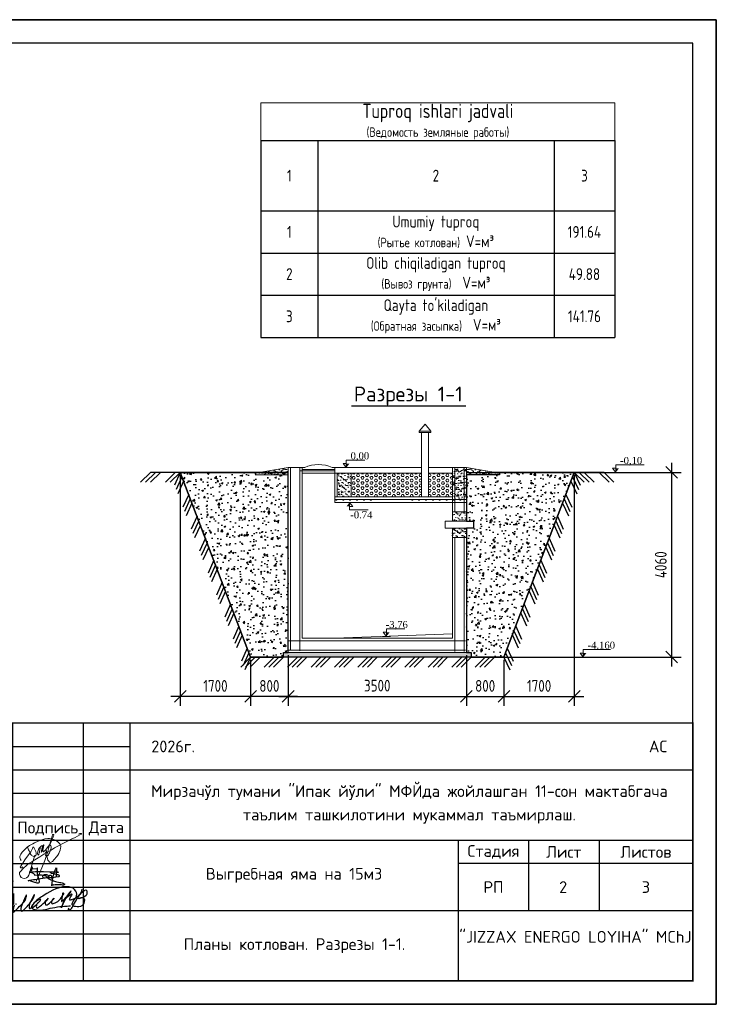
# Model space of a CAD drawing. Header units: millimetres. Extents: x 50241 to 145341, y 18912 to 39912.
# Tile 3 of 8: x 97791 to 112641, y 18912 to 39912. Entities that reach past the tile are written whole.
import ezdxf

# ---------------------------------------------------------------- set-up
doc = ezdxf.new("R2010")
doc.units = ezdxf.units.MM
doc.layers.add('0.13', color=250, linetype='Continuous', lineweight=13)
doc.layers.add('Стены', color=5, linetype='Continuous', lineweight=30)
for name, color, linetype in [('A_Windows', 160, 'Continuous'), ('Layer2', 4, 'Continuous'), ('PDF_Text', 7, 'Continuous')]:
    doc.layers.add(name, color=color, linetype=linetype)
doc.layers.add('Tpl_Bound', color=1, linetype='Continuous', plot=False)
doc.styles.add('###Janob X', font='cs_gost2304.shx')
doc.styles.add('GOST', font='isocpeur.ttf')
doc.styles.add('ISO', font='times.ttf')
doc.styles.add('PDF ISOCPEUR', font='isocpeur.ttf')
doc.styles.add('TIME (Gotic)', font='times.ttf')
doc.styles.add('аббос', font='isocpeur.ttf')
doc.styles.add('ГОСТ 2.304', font='CS_Gost2304.shx')
doc.dimstyles.new('СПДС', dxfattribs={"dimscale": 100, "dimtxt": 2.5, "dimasz": 2.5, "dimexe": 2, "dimexo": 0.625, "dimgap": 1, "dimtad": 1, "dimdec": 0, "dimtxsty": 'ГОСТ 2.304', "dimblk": 'OBLIQUE', "dimblk1": 'OBLIQUE', "dimblk2": 'OBLIQUE', "dimcen": 2.5, "dimdle": 2, "dimadec": 0, "dimazin": 2, "dimtfac": 0.75, "dimtdec": 4, "dimtmove": 1, "dimatfit": 3, "dimfxl": 1, "dimtfill": 1, "dimtolj": 1, "dimarcsym": 1})
pattern_1 = [(37.5, (2027228.225, 13612075.996), (-3.2000626, 97.88264747), [0, -77.216, 0, -86.36, 0, -82.55]), (7.5, (2027228.22, 13612076), (89.9046566, 143.3650201), [0, -41.656, 0, -69.596, 0, -26.67]), (327.5, (2027165.74, 13612076), (158.19847405, 0.28743694), [0, -25.4, 0, -91.44, 0, -119.38]), (317.5, (2027165.74, 13612076), (152.7112905, 44.5858647), [0, -12.7, 0, -59.944, 0, -68.58])]
pattern_2 = [(0, (2027228.225, 13612075.996), (0, 54.9926), [31.75, -63.5]), (120, (2027228.225, 13612075.996), (-47.62498862, -27.4963), [31.75, -63.5]), (60, (2027259.975, 13612075.996), (-47.62498862, 27.4963), [31.75, -63.5])]
pattern_3 = [(50, (-61402, -25204.23), (358.6301, -31.37607), [37.5, -412.5]), (355, (-61402, -25204.23), (-69.3757, 376.0961), [30, -330]), (100.45144, (-61372.1, -25206.84), (289.2544, 344.72), [31.8701, -350.57106]), (46.1842, (-61402, -25104.23), (533.6207, -82.7596), [56.25, -618.75]), (96.63564, (-61357.53, -25111.1), (467.331, 487.0593), [47.8052, -525.8569]), (351.18416, (-61402, -25104.2), (467.331, 487.0593), [45, -495]), (21, (-61352, -25129.23), (298.45353, -201.30945), [37.5, -412.5]), (326, (-61352, -25129.23), (121.6577, 362.575), [30, -330]), (71.45144, (-61327.13, -25146), (420.1112, 161.2656), [31.8701, -350.57106]), (37.5, (-61402, -25204.23), (6.07993, 166.44693), [0, -326, 0, -335, 0, -331.25]), (7.5, (-61402, -25204.23), (131.53477, 197.20586), [0, -191, 0, -318.5, 0, -126.25]), (327.5, (-61513.5, -25204.23), (266.91122, -11.27744), [0, -125, 0, -390, 0, -517.5]), (317.5, (-61563.5, -25204.23), (291.59308, 50.0525), [0, -162.5, 0, -259, 0, -367.5])]

# ---------------------------------------------------------------- blocks, each defined once
blk = doc.blocks.new('*T12')
at = {"color": 0, "lineweight": -2, "ltscale": 100, "transparency": 16777216}
for p, q in [((0, -806), (1209, -806)), ((0, -2306), (6249, -2306)), ((0, -3206), (6249, -3206)), ((0, -4106), (6249, -4106)), ((0, -5006), (6249, -5006))]:
    blk.add_line(p, q, dxfattribs=at)
at = {"color": 0, "linetype": 'ByBlock', "lineweight": -2, "ltscale": 100, "transparency": 16777216}
for p, q in [((0, -806), (0, -5006)), ((1209, -806), (7543, -806)), ((1209, -806), (1209, -5006)), ((6249, -806), (6249, -5006)), ((7543, -806), (7543, -5006)), ((6249, -2306), (7543, -2306)), ((6249, -3206), (7543, -3206)), ((6249, -4106), (7543, -4106)), ((6249, -5006), (7543, -5006))]:
    blk.add_line(p, q, dxfattribs=at)
at = {"layer": 'Defpoints', "color": 8, "linetype": 'ByBlock', "lineweight": 0, "ltscale": 100, "transparency": 16777216}
for p, q in [((0, 0), (7543, 0)), ((0, 0), (0, -806)), ((7543, 0), (7543, -806))]:
    blk.add_line(p, q, dxfattribs=at)
at = {"color": 0, "ltscale": 100, "transparency": 16777216, "attachment_point": 5, "style": '###Janob X'}
for s, insert, char_height, width in [('{\\H1.5x;\\C1;Tuproq ishlari jadvali \\P\\H0.66667x;(Ведoмость земляные работы)}', (3772, -403), 201.57, 7541.06), ('1', (605, -1556), 252, 1207.23), ('2', (3729, -1556), 252, 5036.97), ('3', (6896, -1556), 252, 1292.54), ('{\\C256;Umumiy tuproq\\P\\H0.8x;(Рытье котлован)\\H1.25x; V=м³}', (3729, -2756), 251.96, 5036.97), ('1', (605, -2756), 252, 1207.23), ('191.64', (6896, -2756), 252, 1292.54), ('{\\C256;Olib chiqiladigan tuproq\\P\\H0.8x;(Вывоз грунта) \\H1.25x; V=м³}', (3729, -3656), 251.96, 5036.97), ('2', (605, -3656), 252, 1207.23), ('49.88', (6896, -3656), 252, 1292.54), ("{\\C256;Qayta to'kiladigan\\P\\H0.8x;(Обратная засыпка) \\H1.25x; V=м³}", (3729, -4556), 251.96, 5036.97), ('3', (605, -4556), 252, 1207.23), ('141.76', (6896, -4556), 252, 1292.54)]:
    blk.add_mtext(s, dxfattribs=dict(at, insert=insert, char_height=char_height, width=width))
blk = doc.blocks.new('A$C044921D2')
at = {"color": 0, "linetype": 'Continuous', "lineweight": -2}
for points in [[(-29700, 0), (0, 0), (0, 21000), (-29700, 21000), (-29700, 0)], [(-27700, 500), (-500, 500), (-500, 20500), (-27700, 20500), (-27700, 500)]]:
    blk.add_lwpolyline(points, dxfattribs=at)
blk = doc.blocks.new('*U5')
at = {"layer": 'Defpoints', "color": 6, "linetype": 'Continuous', "lineweight": 30}
blk.add_lwpolyline([(0, 0), (29700, 0), (29700, 21000), (0, 21000), (0, 0)], dxfattribs=at)
blk = doc.blocks.new('*U6')
at = {"color": 0, "lineweight": -2}
for p, q in [((0, 0), (-212, -212)), ((106, 0), (-106, -212)), ((211, 0), (-1, -212)), ((528, 0), (316, -212)), ((634, 0), (422, -212))]:
    blk.add_line(p, q, dxfattribs=at)
blk = doc.blocks.new('*U7')
at = {"color": 0, "lineweight": -2}
for p, q in [((0, 0), (-212, -212)), ((100, 0), (-112, -212)), ((200, 0), (-12, -212)), ((500, 0), (288, -212)), ((600, 0), (388, -212)), ((700, 0), (488, -212)), ((1000, 0), (788, -212)), ((1100, 0), (888, -212)), ((1200, 0), (988, -212)), ((1500, 0), (1288, -212)), ((1600, 0), (1388, -212)), ((1700, 0), (1488, -212)), ((2000, 0), (1788, -212)), ((2100, 0), (1888, -212)), ((2200, 0), (1988, -212)), ((2500, 0), (2288, -212)), ((2600, 0), (2388, -212)), ((2700, 0), (2488, -212)), ((3000, 0), (2788, -212)), ((3100, 0), (2888, -212)), ((3200, 0), (2988, -212)), ((3500, 0), (3288, -212)), ((3600, 0), (3388, -212)), ((3700, 0), (3488, -212)), ((4000, 0), (3788, -212)), ((4100, 0), (3888, -212)), ((4200, 0), (3988, -212)), ((4500, 0), (4288, -212)), ((4600, 0), (4388, -212)), ((4700, 0), (4488, -212)), ((5000, 0), (4788, -212)), ((5100, 0), (4888, -212)), ((5200, 0), (4988, -212))]:
    blk.add_line(p, q, dxfattribs=at)
blk = doc.blocks.new('*U8')
at = {"color": 0, "lineweight": -2}
for p, q in [((0, 0), (212, -212)), ((106, 0), (318, -212)), ((211, 0), (423, -212)), ((528, 0), (740, -212)), ((634, 0), (846, -212))]:
    blk.add_line(p, q, dxfattribs=at)
blk = doc.blocks.new('*U64')
at = {"color": 0, "lineweight": -2}
for p, q in [((0, 0), (123, -274)), ((-71, -188), (51, -461)), ((-36, -94), (87, -368)), ((-214, -563), (-92, -837)), ((-179, -469), (-56, -743)), ((-250, -657), (-127, -930)), ((-393, -1032), (-270, -1306)), ((-357, -938), (-234, -1212)), ((-429, -1126), (-306, -1399)), ((-536, -1407), (-413, -1681)), ((-607, -1595), (-484, -1868)), ((-571, -1501), (-449, -1775)), ((-714, -1876), (-592, -2150)), ((-786, -2064), (-663, -2338)), ((-750, -1970), (-627, -2244)), ((-929, -2439), (-806, -2713)), ((-893, -2345), (-770, -2619)), ((-964, -2533), (-842, -2807)), ((-1107, -2908), (-984, -3182)), ((-1071, -2814), (-949, -3088)), ((-1143, -3002), (-1020, -3276)), ((-1250, -3283), (-1127, -3557)), ((-1321, -3471), (-1199, -3745)), ((-1286, -3377), (-1163, -3651)), ((-1429, -3752), (-1306, -4026)), ((-1500, -3940), (-1377, -4214)), ((-1464, -3846), (-1342, -4120))]:
    blk.add_line(p, q, dxfattribs=at)
blk = doc.blocks.new('*U65')
at = {"color": 0, "lineweight": -2}
for p, q in [((0, 0), (-123, -274)), ((36, -94), (-87, -368)), ((71, -188), (-51, -461)), ((179, -469), (56, -743)), ((214, -563), (92, -837)), ((250, -657), (127, -930)), ((357, -938), (234, -1212)), ((393, -1032), (270, -1306)), ((429, -1126), (306, -1399)), ((536, -1407), (413, -1681)), ((571, -1501), (449, -1775)), ((607, -1595), (484, -1868)), ((714, -1876), (592, -2150)), ((750, -1970), (627, -2244)), ((786, -2064), (663, -2338)), ((893, -2345), (770, -2619)), ((929, -2439), (806, -2713)), ((964, -2533), (842, -2807)), ((1071, -2814), (949, -3088)), ((1107, -2908), (984, -3182)), ((1143, -3002), (1020, -3276)), ((1250, -3283), (1127, -3557)), ((1286, -3377), (1163, -3651)), ((1321, -3471), (1199, -3745)), ((1429, -3752), (1306, -4026)), ((1464, -3846), (1342, -4120)), ((1500, -3940), (1377, -4214))]:
    blk.add_line(p, q, dxfattribs=at)
blk = doc.blocks.new('_Oblique')
at = {"color": 0, "linetype": 'ByBlock', "lineweight": -2}
blk.add_line((-0.5, -0.5), (0.5, 0.5), dxfattribs=at)
blk = doc.blocks.new('*D66')
at = {"color": 0, "lineweight": -2, "ltscale": 100, "transparency": 16777216}
for p, q in [((111690, 26118), (111690, 30458)), ((108722, 30258), (111890, 30258)), ((108081, 26318), (111890, 26318))]:
    blk.add_line(p, q, dxfattribs=at)
at = {"layer": 'Defpoints', "color": 0, "ltscale": 100, "transparency": 16777216}
for p in [(108660, 30258), (111690, 30258), (108018, 26318)]:
    blk.add_point(p, dxfattribs=at)
at = {"color": 0, "lineweight": -2, "ltscale": 100, "transparency": 16777216, "xscale": 250, "yscale": 250, "zscale": 250}
for p, rotation in [((111690, 30258), 90), ((111690, 26318), 270)]:
    blk.add_blockref('_Oblique', p, dxfattribs=dict(at, rotation=rotation))
at = {"color": 0, "ltscale": 100, "transparency": 16777216, "insert": (111458, 28288), "char_height": 250, "attachment_point": 5, "rotation": 90, "style": 'ГОСТ 2.304', "bg_fill": 3, "box_fill_scale": 1.1, "bg_fill_color": 256, "bg_fill_true_color": 13158600, "bg_fill_transparency": 0}
blk.add_mtext('\\A1;4060', dxfattribs=at)
blk = doc.blocks.new('*D71')
at = {"color": 0, "lineweight": -2, "ltscale": 100, "transparency": 16777216}
for p, q in [((102714, 26256), (102714, 25279)), ((103514, 26356), (103514, 25279)), ((103714, 25479), (102514, 25479))]:
    blk.add_line(p, q, dxfattribs=at)
at = {"layer": 'Defpoints', "color": 0, "ltscale": 100, "transparency": 16777216}
for p in [(102714, 26318), (103514, 26418)]:
    blk.add_point(p, dxfattribs=at)
at = {"color": 0, "lineweight": -2, "ltscale": 100, "transparency": 16777216, "xscale": 250, "yscale": 250, "zscale": 250, "rotation": 180}
blk.add_blockref('_Oblique', (102714, 25479), dxfattribs=at)
at = {"color": 0, "lineweight": -2, "ltscale": 100, "transparency": 16777216, "xscale": 250, "yscale": 250, "zscale": 250}
blk.add_blockref('_Oblique', (103514, 25479), dxfattribs=at)
at = {"color": 0, "ltscale": 100, "transparency": 16777216, "insert": (103114, 25704), "char_height": 250, "attachment_point": 5, "style": 'ГОСТ 2.304', "bg_fill": 3, "box_fill_scale": 1.1, "bg_fill_color": 256, "bg_fill_true_color": 13158600, "bg_fill_transparency": 0}
blk.add_mtext('\\A1;800', dxfattribs=at)
at = {"layer": 'Defpoints', "color": 0, "ltscale": 100, "transparency": 16777216}
blk.add_point((102714, 25479), dxfattribs=at)
blk = doc.blocks.new('*D72')
at = {"color": 0, "lineweight": -2, "ltscale": 100, "transparency": 16777216}
for p, q in [((107314, 26356), (107314, 25279)), ((108114, 26256), (108114, 25279)), ((107114, 25479), (108314, 25479))]:
    blk.add_line(p, q, dxfattribs=at)
at = {"layer": 'Defpoints', "color": 0, "ltscale": 100, "transparency": 16777216}
for p in [(107314, 26418), (108114, 26318)]:
    blk.add_point(p, dxfattribs=at)
at = {"color": 0, "lineweight": -2, "ltscale": 100, "transparency": 16777216, "xscale": 250, "yscale": 250, "zscale": 250, "rotation": 180}
blk.add_blockref('_Oblique', (107314, 25479), dxfattribs=at)
at = {"color": 0, "lineweight": -2, "ltscale": 100, "transparency": 16777216, "xscale": 250, "yscale": 250, "zscale": 250}
blk.add_blockref('_Oblique', (108114, 25479), dxfattribs=at)
at = {"color": 0, "ltscale": 100, "transparency": 16777216, "insert": (107714, 25704), "char_height": 250, "attachment_point": 5, "style": 'ГОСТ 2.304', "bg_fill": 3, "box_fill_scale": 1.1, "bg_fill_color": 256, "bg_fill_true_color": 13158600, "bg_fill_transparency": 0}
blk.add_mtext('\\A1;800', dxfattribs=at)
at = {"layer": 'Defpoints', "color": 0, "ltscale": 100, "transparency": 16777216}
blk.add_point((108114, 25479), dxfattribs=at)
blk = doc.blocks.new('*D73')
at = {"color": 0, "lineweight": -2, "ltscale": 100, "transparency": 16777216}
for p, q in [((103514, 26356), (103514, 25279)), ((107314, 26356), (107314, 25279)), ((103314, 25479), (107514, 25479))]:
    blk.add_line(p, q, dxfattribs=at)
at = {"layer": 'Defpoints', "color": 0, "ltscale": 100, "transparency": 16777216}
for p in [(103514, 26418), (107314, 26418), (107314, 25479)]:
    blk.add_point(p, dxfattribs=at)
at = {"color": 0, "lineweight": -2, "ltscale": 100, "transparency": 16777216, "xscale": 250, "yscale": 250, "zscale": 250, "rotation": 180}
blk.add_blockref('_Oblique', (103514, 25479), dxfattribs=at)
at = {"color": 0, "lineweight": -2, "ltscale": 100, "transparency": 16777216, "xscale": 250, "yscale": 250, "zscale": 250}
blk.add_blockref('_Oblique', (107314, 25479), dxfattribs=at)
at = {"color": 0, "ltscale": 100, "transparency": 16777216, "insert": (105414, 25709), "char_height": 250, "attachment_point": 5, "style": 'ГОСТ 2.304', "bg_fill": 3, "box_fill_scale": 1.1, "bg_fill_color": 256, "bg_fill_true_color": 13158600, "bg_fill_transparency": 0}
blk.add_mtext('\\A1;3500', dxfattribs=at)
blk = doc.blocks.new('*D74')
at = {"color": 0, "lineweight": -2, "ltscale": 100, "transparency": 16777216}
for p, q in [((101214, 30196), (101214, 25279)), ((102714, 26256), (102714, 25279)), ((102914, 25479), (101014, 25479))]:
    blk.add_line(p, q, dxfattribs=at)
at = {"layer": 'Defpoints', "color": 0, "ltscale": 100, "transparency": 16777216}
for p in [(101214, 30258), (102714, 26318), (101214, 25479)]:
    blk.add_point(p, dxfattribs=at)
at = {"color": 0, "lineweight": -2, "ltscale": 100, "transparency": 16777216, "xscale": 250, "yscale": 250, "zscale": 250, "rotation": 180}
blk.add_blockref('_Oblique', (101214, 25479), dxfattribs=at)
at = {"color": 0, "lineweight": -2, "ltscale": 100, "transparency": 16777216, "xscale": 250, "yscale": 250, "zscale": 250}
blk.add_blockref('_Oblique', (102714, 25479), dxfattribs=at)
at = {"color": 0, "ltscale": 100, "transparency": 16777216, "insert": (101964, 25704), "char_height": 250, "attachment_point": 5, "style": 'ГОСТ 2.304', "bg_fill": 3, "box_fill_scale": 1.1, "bg_fill_color": 256, "bg_fill_true_color": 13158600, "bg_fill_transparency": 0}
blk.add_mtext('\\A1;1700', dxfattribs=at)
blk = doc.blocks.new('*D75')
at = {"color": 0, "lineweight": -2, "ltscale": 100, "transparency": 16777216}
for p, q in [((109614, 30196), (109614, 25279)), ((108114, 26256), (108114, 25279)), ((107914, 25479), (109814, 25479))]:
    blk.add_line(p, q, dxfattribs=at)
at = {"layer": 'Defpoints', "color": 0, "ltscale": 100, "transparency": 16777216}
for p in [(109614, 30258), (108114, 26318), (109614, 25479)]:
    blk.add_point(p, dxfattribs=at)
at = {"color": 0, "lineweight": -2, "ltscale": 100, "transparency": 16777216, "xscale": 250, "yscale": 250, "zscale": 250, "rotation": 180}
blk.add_blockref('_Oblique', (108114, 25479), dxfattribs=at)
at = {"color": 0, "lineweight": -2, "ltscale": 100, "transparency": 16777216, "xscale": 250, "yscale": 250, "zscale": 250}
blk.add_blockref('_Oblique', (109614, 25479), dxfattribs=at)
at = {"color": 0, "ltscale": 100, "transparency": 16777216, "insert": (108864, 25704), "char_height": 250, "attachment_point": 5, "style": 'ГОСТ 2.304', "bg_fill": 3, "box_fill_scale": 1.1, "bg_fill_color": 256, "bg_fill_true_color": 13158600, "bg_fill_transparency": 0}
blk.add_mtext('\\A1;1700', dxfattribs=at)
blk = doc.blocks.new('A$Cd70db00c')
at = {"layer": 'Стены', "color": 5}
for points in [[(-652, 491), (-635, 565), (-631, 597, 0.330343), (-646, 619, 0.122481), (-622, 573), (-481, 563, 0.040598), (-457, 565, 0.365926), (-468, 588, 0.046368), (-468, 421, 0.065362), (-455, 345), (-428, 242), (-403, 160, -0.195194), (-418, 98, -0.136117), (-465, 95, -0.056014), (-544, 117), (-641, 144, -0.02585), (-715, 174), (-765, 171, -0.082684), (-531, 216), (-366, 239), (-135, 273), (29, 273), (138, 300), (223, 310, 0.121174), (257, 322, 0.321071), (251, 346, 0.079979), (181, 368), (74, 393), (-1, 412, -0.193462), (-39, 449, -0.066081), (46, 465, -0.026366), (140, 459, -0.035807), (202, 456, -0.969631), (202, 441, -0.04278), (97, 448), (-72, 454), (-264, 461), (-524, 457), (-645, 453), (-733, 453, 0.007584), (-667, 447, -0.152096), (-635, 437, -0.043163), (-575, 397, -0.273744), (-561, 348), (-431, 361), (-329, 361), (-230, 346, -0.107375), (-166, 315, -0.207987), (-158, 280, -0.240786), (-177, 261), (-253, 252, -0.132306), (-277, 272, -0.129049), (-291, 305, -0.068183), (-277, 344, -0.085784), (-228, 372, -0.082308), (-166, 372, -0.278782), (-108, 339), (-95, 299, -0.126477), (-87, 264, -0.357256), (-116, 278, -0.077059), (-87, 328), (-59, 349), (-29, 356), (-10, 332), (-1, 288), (36, 150)], [(-142, 272), (-113, 244), (-25, 198), (127, 152), (267, 118, -0.098946), (407, 74, -0.470588), (407, 40, -0.184156), (351, 32, -0.007671), (226, 38, 0.064846), (71, 32, 0.192308), (19, 32, 0.114089), (2, 3), (15, 103), (30, 179), (39, 256), (55, 346), (79, 424), (129, 535), (153, 589, -0.056452), (153, 510, -0.063025), (150, 461), (150, 400), (148, 352, -0.038357), (134, 299)]]:
    blk.add_lwpolyline(points, format="xyb", dxfattribs=at)
blk = doc.blocks.new('НЕМАТ')
at = {"color": 5, "lineweight": 18}
for points in [[(1375486, 4508932, 0.96113971), (1390065, 4508283), (1391005, 4530839), (1398667, 4539433), (1403585, 4544950), (1406380, 4547725), (1412863, 4553611), (1417012, 4558029), (1430458, 4570413), (1437617, 4577006), (1442744, 4581161), (1448703, 4586480), (1450816, 4588365, 0.51797295), (1450002, 4589253, 0.13808623), (1446473, 4587308)], [(1377828, 4518387), (1376715, 4516482), (1374968, 4516085), (1374525, 4516642), (1374622, 4517364), (1374787, 4518580), (1375675, 4521086), (1376541, 4523528), (1378148, 4529366), (1380642, 4535547), (1383756, 4543265), (1384833, 4548827), (1385172, 4550580, -0.51301845), (1386441, 4550646), (1389571, 4547132), (1390902, 4545331), (1392000, 4543846), (1392701, 4541989), (1392819, 4540953), (1392604, 4539644), (1392495, 4538985), (1391587, 4538256), (1391022, 4537804), (1389964, 4537631), (1388828, 4537445), (1387500, 4537943), (1386489, 4538323), (1385486, 4539057), (1384544, 4539747), (1383922, 4540484), (1383304, 4541214), (1382810, 4541799), (1382018, 4542737), (1381089, 4543837), (1380000, 4545125), (1378082, 4547921), (1378082, 4547921), (1377301, 4548369)], [(1391005, 4530839, 0.09595027), (1375486, 4508932)]]:
    blk.add_lwpolyline(points, format="xyb", dxfattribs=at)
for points in [[(1373223, 4526972), (1372049, 4528146), (1370939, 4529256), (1370153, 4530617), (1369784, 4531995), (1369784, 4533545), (1370414, 4535896), (1371317, 4539267), (1372439, 4541209), (1374875, 4545429), (1377045, 4548400), (1379685, 4552014), (1383623, 4555651), (1385870, 4557726), (1390446, 4561630), (1395106, 4564830), (1399215, 4567203), (1403662, 4568907), (1405913, 4569510), (1408871, 4569843), (1411278, 4569843), (1414627, 4569594), (1416399, 4569115), (1419841, 4567589), (1421165, 4566873), (1422840, 4565894), (1424390, 4564327), (1425288, 4563177), (1425609, 4561751), (1425698, 4559736), (1425831, 4556824), (1425574, 4552969), (1425229, 4551175), (1424716, 4548511), (1423197, 4545514), (1420970, 4541118), (1419132, 4537490), (1417389, 4535873), (1416408, 4534963), (1414901, 4535330), (1413442, 4536502), (1412045, 4537624), (1410867, 4539704), (1410091, 4541074), (1409066, 4543186), (1408002, 4547069), (1406522, 4550073), (1406012, 4551109), (1405969, 4549129), (1405562, 4547533), (1405349, 4546694), (1405853, 4545327), (1406178, 4544444), (1406426, 4543771), (1406616, 4543256), (1407798, 4543064), (1409008, 4543395), (1409831, 4543876), (1410644, 4545443), (1411137, 4547184), (1411565, 4548692), (1411776, 4551769), (1411887, 4553392), (1412065, 4556307), (1411691, 4558193), (1410906, 4559559), (1409569, 4560518), (1408659, 4561494), (1408484, 4563478), (1408613, 4568886), (1408790, 4574164), (1408976, 4576249), (1409398, 4576890), (1410021, 4577037), (1410490, 4577147), (1410827, 4576817), (1411150, 4576501), (1410992, 4575095), (1410819, 4573557), (1410653, 4572078), (1410044, 4568789), (1409216, 4562849), (1408676, 4558506), (1408558, 4554265), (1408436, 4549875), (1407730, 4540556), (1407549, 4535731), (1403747, 4508630), (1403295, 4504978), (1403313, 4501873)], [(1409001, 4561127), (1406390, 4555205), (1404742, 4551467), (1403040, 4549017), (1402430, 4548138), (1402255, 4548082), (1401938, 4548164), (1401665, 4548235), (1401469, 4548668), (1401208, 4549246), (1400966, 4549782), (1400796, 4550158), (1400776, 4550657), (1400740, 4551574), (1400576, 4552267), (1400576, 4553101), (1400514, 4554532), (1400466, 4555624), (1400404, 4557052), (1400364, 4557973), (1400082, 4558150), (1399752, 4557997), (1399575, 4557762), (1399469, 4557362), (1399378, 4557016), (1399387, 4556114), (1399397, 4555161), (1399411, 4553785), (1399477, 4552083), (1399540, 4550462), (1399494, 4548397), (1399460, 4546869), (1399274, 4546648), (1398999, 4546685), (1398954, 4547234), (1398984, 4548163), (1398969, 4551547), (1399015, 4555049), (1398758, 4555576), (1398547, 4556008), (1398332, 4556226), (1398003, 4556345), (1397719, 4556285), (1397390, 4556216), (1397137, 4555845), (1396883, 4555474), (1396659, 4555146), (1396004, 4554101), (1395248, 4552895), (1394492, 4551060), (1394301, 4549606), (1393969, 4546502), (1394104, 4545100), (1394096, 4543672), (1394557, 4542653), (1395269, 4541845), (1395614, 4541454), (1395852, 4541184), (1396321, 4541597), (1396366, 4542307), (1396433, 4543366), (1396511, 4544594), (1396608, 4546125), (1396443, 4547633), (1396295, 4548986), (1396181, 4550033), (1396116, 4551402), (1396074, 4552275), (1395831, 4553825)], [(1391005, 4530839), (1390824, 4539842)]]:
    blk.add_lwpolyline(points, dxfattribs=at)
blk = doc.blocks.new('A$C9b9ec7c5')
at = {"layer": 'A_Windows', "lineweight": 30}
for points in [[(432, 161), (474, 217), (392, 187), (321, 78), (432, 161), (449, 179), (417, 151), (403, 128), (399, 97), (404, 78), (455, 97), (598, 236), (565, 203), (548, 171), (555, 131), (622, 157), (706, 243), (669, 205), (660, 179), (664, 153), (721, 162), (856, 294), (867, 329), (851, 327), (845, 313), (834, 216), (831, 187), (856, 202), (991, 363), (933, 292), (830, 83), (860, 163), (982, 302), (1003, 314), (976, 252), (964, 217), (1010, 222), (1080, 261), (1076, 365), (962, 434), (533, 293), (361, 160), (318, 83), (406, 43), (599, 60), (926, 108), (987, 109)], [(954, 70), (943, 46), (993, 54), (1011, 80), (1263, 366), (1251, 290), (1117, 236), (1165, 253), (1214, 242), (1179, 112), (1069, 97), (1033, 104), (1015, 129), (1031, 190), (1120, 289), (1178, 366), (1183, 398)], [(18, 120), (0, 0), (126, 119), (221, 238), (229, 300), (182, 197), (149, 123), (138, 26), (280, 148), (356, 268), (365, 299), (290, 154), (275, 105), (280, 64), (307, 75)]]:
    blk.add_spline(points, degree=3, dxfattribs=at)
blk = doc.blocks.new('A$C30dfadd5')
at = {"ltscale": 100, "transparency": 33554687}
for p, q in [((-17500, 5500), (-17500, 3000)), ((-16500, 5500), (-16500, 0)), ((-15500, 5500), (-15500, 3000)), ((-14500, 5500), (-14500, 0)), ((-13000, 5500), (-13000, 0)), ((-12000, 5500), (-12000, 0)), ((-18500, 5000), (-12000, 5000)), ((-18500, 4500), (0, 4500)), ((-18500, 4000), (-12000, 4000)), ((-18500, 3500), (-12000, 3500)), ((-18500, 3000), (0, 3000)), ((-5000, 3000), (-5000, 0)), ((-3500, 3000), (-3500, 1500)), ((-2000, 3000), (-2000, 1500)), ((-18500, 2500), (-12000, 2500)), ((0, 2500), (-5000, 2500)), ((-18500, 2000), (-12000, 2000)), ((-18500, 1500), (0, 1500)), ((-18500, 1000), (-12000, 1000)), ((-18500, 500), (-12000, 500))]:
    blk.add_line(p, q, dxfattribs=at)
at = {"ltscale": 10, "const_width": 30}
blk.add_lwpolyline([(-18500, 0), (0, 0), (0, 5500), (-18500, 5500)], close=True, dxfattribs=at)
at = {"xscale": 0.01416714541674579, "yscale": 0.01416714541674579, "zscale": 0.01416714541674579, "rotation": 345.2650664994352}
blk.add_blockref('НЕМАТ', (-49445, -54508), dxfattribs=at)
at = {"xscale": 0.6562500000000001, "yscale": 0.6562500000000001, "zscale": 0.6562500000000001}
blk.add_blockref('A$Cd70db00c', (-13669, 2023), dxfattribs=at)
at = {"layer": '0.13', "xscale": 1.24416, "yscale": 1.24416, "zscale": 1.24416}
blk.add_blockref('A$C9b9ec7c5', (-14492, 1462), dxfattribs=at)
at = {"ltscale": 100, "char_height": 250, "attachment_point": 5, "style": 'GOST'}
for s, insert, width in [('\\pt2727.3;2026г.', (-11079, 5000), 1842.3), ('\\pt2727.3;АС', (-740, 5000), 1480), ('\\pt2727.3;Кол.уч', (-17000, 3250), 1000), ('\\pt2727.3;Лист', (-16000, 3250), 1000), ('\\pt2727.3;N.док', (-15000, 3250), 1000), ('\\pt2727.3;Подпись', (-13750, 3250), 1500), ('\\pt2727.3;Дата', (-12500, 3250), 1000), ('\\pt2727.3;Стадия', (-4250, 2750), 1500), ('\\pt2727.3;Лист', (-2750, 2750), 1500), ('\\pt2727.3;Листов', (-1000, 2750), 2000), ('\\pt2727.3;РП', (-4250, 2000), 1500), ('\\pxt10.9092;3', (-1000, 2000), 2000)]:
    blk.add_mtext(s, dxfattribs=dict(at, insert=insert, width=width))
at = {"ltscale": 100, "transparency": 33554687, "char_height": 250, "attachment_point": 5, "line_spacing_factor": 1.2, "style": 'GOST'}
for s, insert, width in [('\\pt2727.3;Мирзачўл тумани "Ипак йўли" МФЙда жойлашган 11-сон мактабгача \\Pтаълим ташкилотини мукаммал таъмирлаш.', (-6042, 3763), 12000), ('{\\C0;Выгребная яма на 15м3}', (-8501, 2250), 6998.36)]:
    blk.add_mtext(s, dxfattribs=dict(at, insert=insert, width=width))
at = {"char_height": 250, "attachment_point": 1, "style": 'GOST'}
for s, insert, width in [('\\W0.8000;Изм .', (-18235, 3375), 735), ('ГИП', (-18386, 2861), 577.87), ('Разработал', (-18386, 2361), 1206), ('Н.контр', (-18386, 1861), 1206)]:
    blk.add_mtext(s, dxfattribs=dict(at, insert=insert, width=width))
at = {"ltscale": 100, "insert": (-2504, 939), "char_height": 250, "width": 5000, "attachment_point": 5, "line_spacing_factor": 1.2, "style": 'GOST'}
blk.add_mtext('"JIZZAX ENERGO LOYIHA" MChJ ', dxfattribs=at)
at = {"layer": 'PDF_Text', "style": 'PDF ISOCPEUR', "width": 0.9}
blk.add_text('Жаникулов Ш.', height=250.02, dxfattribs=at).set_placement((-16480, 2109))
at = {"layer": 'PDF_Text', "attachment_point": 7, "style": 'PDF ISOCPEUR'}
for s, insert, char_height in [('Хамраев Н.', (-16447, 2550), 250), ('{\\T0.75;Мамарасулов И.}', (-16455, 1553), 250.02)]:
    blk.add_mtext(s, dxfattribs=dict(at, insert=insert, char_height=char_height))

msp = doc.modelspace()

# ---------------------------------------------------------------- hatches: boundary and pattern name
at = {"ltscale": 0.6}
h = msp.add_hatch(dxfattribs=at)
h.set_pattern_fill('AR-CONC', color=256, scale=50)
h.set_pattern_definition(pattern_3)
h.paths.add_polyline_path([(103514.407, 30258.192), (101214.407, 30258.192), (102714.407, 26318.192), (103414.407, 26318.192), (103414.407, 26418.192), (103514.407, 26418.192)])
at = {"lineweight": 5, "ltscale": 1000}
h = msp.add_hatch(dxfattribs=at)
h.set_pattern_fill('AR-SAND', color=256, scale=2, style=0)
h.set_pattern_definition([(142.5, (-1816399.41, 13612075.996), (3.2000626, 97.88264747), [0, -77.216, 0, -86.36, 0, -82.55]), (172.5, (-1816399.41, 13612076), (-89.9046566, 143.3650201), [0, -41.656, 0, -69.596, 0, -26.67]), (212.5, (-1816336.93, 13612076), (-158.19847405, 0.28743694), [0, -25.4, 0, -91.44, 0, -119.38]), (222.5, (-1816336.93, 13612076), (-152.7112905, 44.5858647), [0, -12.7, 0, -59.944, 0, -68.58])])
h.paths.add_polyline_path([(103514.407, 30358.192), (103514.407, 30208.192), (102811.474, 30208.192), (102811.474, 30238.192)])
h = msp.add_hatch(dxfattribs=at)
h.set_pattern_fill('AR-SAND', color=256, scale=2, style=0)
h.set_pattern_definition(pattern_1)
h.paths.add_polyline_path([(107064.407, 30358.192), (107014.407, 30358.192), (107014.407, 29678.192), (107064.407, 29678.192)])
h.paths.add_polyline_path([(107314.407, 30358.192), (107264.407, 30358.192), (107264.407, 29678.192), (107314.407, 29678.192)])
h = msp.add_hatch(dxfattribs=at)
h.set_pattern_fill('AR-SAND', color=256, scale=2, style=0)
h.set_pattern_definition(pattern_1)
h.paths.add_polyline_path([(107264.407, 30358.192), (107064.407, 30358.192), (107064.407, 29678.192), (107264.407, 29678.192)])
h = msp.add_hatch(dxfattribs=at)
h.set_pattern_fill('AR-SAND', color=256, scale=2, style=0)
h.set_pattern_definition(pattern_1)
h.paths.add_polyline_path([(107314.407, 30358.192), (107314.407, 30208.192), (108017.34, 30208.192), (108017.34, 30238.192)])
at = {"ltscale": 0.6}
h = msp.add_hatch(dxfattribs=at)
h.set_pattern_fill('AR-CONC', color=256, scale=50)
h.set_pattern_definition(pattern_3)
h.paths.add_polyline_path([(109614.407, 30258.192), (107900.185, 30258.192), (108017.34, 30238.192), (108017.34, 30208.192), (107314.407, 30208.192), (107314.407, 29218.192), (107464.407, 29218.192), (107464.407, 29068.192), (107314.407, 29068.192), (107314.407, 26418.192), (107414.407, 26418.192), (107414.407, 26318.192), (108114.407, 26318.192)])
at = {"lineweight": 5, "ltscale": 1000}
h = msp.add_hatch(dxfattribs=at)
h.set_pattern_fill('AR-SAND', color=256, scale=2, style=0)
h.set_pattern_definition(pattern_1)
h.paths.add_polyline_path([(104857.409, 30238.192), (104557.409, 30238.192), (104557.409, 29738.192), (104857.409, 29738.192)])
h = msp.add_hatch(dxfattribs=at)
h.set_pattern_fill('HEX', color=256, scale=10, style=0)
h.set_pattern_definition(pattern_2)
h.paths.add_polyline_path([(106358.485, 30238.192), (104857.409, 30238.192), (104857.409, 29738.192), (106358.485, 29738.192)])
h = msp.add_hatch(dxfattribs=at)
h.set_pattern_fill('HEX', color=256, scale=10, style=0)
h.set_pattern_definition(pattern_2)
h.paths.add_polyline_path([(107014.407, 30238.192), (106508.485, 30238.192), (106508.485, 29738.192), (107014.407, 29738.192)])
h = msp.add_hatch(dxfattribs=at)
h.set_pattern_fill('AR-SAND', color=256, scale=2, style=0)
h.set_pattern_definition(pattern_1)
h.paths.add_polyline_path([(107314.407, 29418.192), (107014.407, 29418.192), (107014.407, 29218.192), (107314.407, 29218.192)])
h = msp.add_hatch(dxfattribs=at)
h.set_pattern_fill('AR-SAND', color=256, scale=2, style=0)
h.set_pattern_definition(pattern_1)
h.paths.add_polyline_path([(107314.407, 29068.192), (107014.407, 29068.192), (107014.407, 28868.192), (107314.407, 28868.192)])
h = msp.add_hatch(dxfattribs=at)
h.set_pattern_fill('AR-SAND', color=256, scale=0.769231, style=0)
h.set_pattern_definition([(37.5, (1743240.056, 10532045.523), (-1.230793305, 37.6471721), [0, -29.69846154, 0, -33.215384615, 0, -31.75]), (7.5, (1743240.056, 10532045.523), (34.57871409, 55.14039235), [0, -16.02153846, 0, -26.76769231, 0, -10.25769231]), (327.5, (1743216.024, 10532045.523), (60.84556694, 0.11055267), [0, -9.76923077, 0, -35.16923077, 0, -45.91538462]), (317.5, (1743216.024, 10532045.523), (58.73511173, 17.14840948), [0, -4.884615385, 0, -23.055384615, 0, -26.37692308])])
h.paths.add_polyline_path([(104826.222, 26318.192), (107414.407, 26318.192), (107414.407, 26418.192), (107314.407, 26418.192), (104776.222, 26418.192), (104620.288, 26418.192), (103782.661, 26418.192), (103626.728, 26418.192), (103514.407, 26418.192), (103414.407, 26418.192), (103414.407, 26318.192), (103576.728, 26318.192), (103732.661, 26318.192), (104670.288, 26318.192)])
at = {"layer": 'Layer2', "lineweight": 5, "ltscale": 80}
for points in [[(104820.883, 30444.096), (104753.606, 30444.096), (104753.606, 30358.192)], [(104757.708, 29532.288), (104824.985, 29532.288), (104824.985, 29618.192)], [(105677.415, 26846.105), (105610.137, 26846.105), (105610.137, 26760.202)]]:
    msp.add_hatch(color=0, dxfattribs=at).paths.add_polyline_path(points)
at = {"layer": 'Layer2', "lineweight": 13, "ltscale": 80}
for points in [[(110566.097, 30344.096), (110498.82, 30344.096), (110498.82, 30258.192)], [(109872.829, 26404.096), (109805.551, 26404.096), (109805.551, 26318.192)]]:
    msp.add_hatch(color=0, dxfattribs=at).paths.add_polyline_path(points)

# ---------------------------------------------------------------- linework, layer by layer
at = {"color": 1, "lineweight": 30}
msp.add_line((104866.886, 31675.513), (107302.006, 31675.513), dxfattribs=at)
at = {"lineweight": 5, "ltscale": 1000}
for p, q in [((106433.485, 31283.645), (106308.485, 31137.873)), ((106308.485, 31137.873), (106558.485, 31137.873)), ((106308.485, 31137.873), (106308.485, 31107.873)), ((106308.485, 31107.873), (106558.485, 31107.873)), ((106358.485, 31107.873), (106358.485, 29738.192)), ((106433.485, 31283.645), (106558.485, 31137.873)), ((106508.485, 31107.873), (106508.485, 29738.192)), ((106558.485, 31137.873), (106558.485, 31107.873)), ((102811.474, 30238.192), (103514.407, 30358.192)), ((103514.407, 26418.192), (103514.407, 30358.192)), ((103514.407, 30358.192), (103814.407, 30358.192)), ((104507.409, 30289.616), (103764.407, 30289.616)), ((103814.407, 26718.192), (103814.407, 30358.192)), ((104507.409, 29618.192), (104507.409, 30358.192)), ((104507.409, 30358.192), (106358.485, 30358.192)), ((106508.485, 30358.192), (107314.407, 30358.192)), ((107014.407, 29218.192), (107014.407, 30358.192)), ((107064.407, 29418.192), (107064.407, 30358.192)), ((107264.407, 30358.192), (107264.407, 29418.192)), ((107314.407, 30358.192), (107314.407, 29218.192)), ((108017.34, 30238.192), (107314.407, 30358.192)), ((103513.782, 30208.192), (102811.474, 30208.192)), ((104507.409, 30238.192), (103814.407, 30238.192)), ((104507.409, 30238.192), (106358.485, 30238.192)), ((104507.409, 30238.192), (104557.409, 30238.192)), ((104557.409, 30238.192), (104557.409, 29738.192)), ((104857.409, 30238.192), (104857.409, 29738.192)), ((106508.485, 30238.192), (107014.407, 30238.192)), ((107315.032, 30208.192), (108017.34, 30208.192)), ((108017.34, 30208.192), (108017.34, 30238.192)), ((107014.407, 29738.192), (104507.409, 29738.192)), ((107314.407, 29678.192), (104507.409, 29678.192)), ((107314.407, 29618.192), (104507.409, 29618.192)), ((107014.407, 29418.192), (107314.407, 29418.192)), ((106864.407, 29218.192), (107464.407, 29218.192)), ((106864.407, 29218.192), (106864.407, 29068.192)), ((107464.407, 29218.192), (107464.407, 29068.192)), ((106864.407, 29068.192), (107464.407, 29068.192)), ((107014.407, 26718.192), (107014.407, 29068.192)), ((107314.407, 29068.192), (107314.407, 26418.192)), ((107014.407, 28868.192), (107314.407, 28868.192)), ((103814.407, 26718.192), (107014.407, 26718.192)), ((107014.407, 26813.699), (104507.409, 26718.192)), ((103514.407, 26418.192), (103414.407, 26418.192)), ((103414.407, 26418.192), (103414.407, 26318.192)), ((103414.407, 26318.192), (103576.728, 26318.192)), ((103514.407, 26418.192), (107314.407, 26418.192)), ((104826.222, 26318.192), (107414.407, 26318.192)), ((107314.407, 26418.192), (107414.407, 26418.192)), ((107414.407, 26418.192), (107414.407, 26318.192))]:
    msp.add_line(p, q, dxfattribs=at)
at = {"color": 1, "lineweight": 5, "ltscale": 1000}
for p, q in [((103564.407, 26468.192), (103564.407, 30358.192)), ((103764.407, 26452.544), (103764.407, 30358.192)), ((107064.407, 26435.009), (107064.407, 28868.192)), ((107264.407, 28868.192), (107264.407, 26435.009)), ((103514.407, 26668.192), (107297.591, 26668.192)), ((107297.591, 26468.192), (103514.407, 26468.192))]:
    msp.add_line(p, q, dxfattribs=at)
msp.add_line((82941.384, 18912.493), (112641.431, 18912.493))
at = {"lineweight": 30, "ltscale": 0.6}
for points in [[(110248.355, 30258.192), (109614.407, 30258.192), (108114.407, 26318.192), (102714.407, 26318.192), (101214.407, 30258.192), (100580.46, 30258.192)], [(107314.407, 30258.192), (109614.407, 30258.192)]]:
    msp.add_lwpolyline(points, dxfattribs=at)
at = {"ltscale": 0.6}
msp.add_lwpolyline([(101214.407, 30258.192), (103514.407, 30258.192)], dxfattribs=at)
for points in [[(103514.407, 30258.192), (101214.407, 30258.192), (102714.407, 26318.192), (103414.407, 26318.192), (103414.407, 26418.192), (103514.407, 26418.192)], [(109614.407, 30258.192), (107900.185, 30258.192), (108017.34, 30238.192), (108017.34, 30208.192), (107314.407, 30208.192), (107314.407, 29218.192), (107464.407, 29218.192), (107464.407, 29068.192), (107314.407, 29068.192), (107314.407, 26418.192), (107414.407, 26418.192), (107414.407, 26318.192), (108114.407, 26318.192)]]:
    msp.add_lwpolyline(points, close=True, dxfattribs=at)
at = {"lineweight": 5, "ltscale": 1000}
for points in [[(103814.407, 30358.192), (103866.674, 30358.192)], [(103814.407, 30358.192), (103814.407, 30319.562), (104507.409, 30319.562), (104507.409, 30358.192)], [(104503.562, 30358.192), (104451.296, 30358.192)]]:
    msp.add_lwpolyline(points, dxfattribs=at)
for centre, radius, start, end in [((104158.985, 29746.445), 677.997, 64.4601165, 115.5398835), ((104541.733, 29679.799), 16.592, 185.557753, 354.442247), ((104688.731, 29679.799), 16.592, 185.557753, 354.442247), ((104835.728, 29679.799), 16.592, 185.557753, 354.442247), ((104982.726, 29679.799), 16.592, 185.557753, 354.442247), ((105129.723, 29679.799), 16.592, 185.557753, 354.442247), ((105276.72, 29679.799), 16.592, 185.557753, 354.442247), ((106158.705, 29679.799), 16.592, 185.557753, 354.442247), ((106305.702, 29679.799), 16.592, 185.557753, 354.442247), ((106452.7, 29679.799), 16.592, 185.557753, 354.442247), ((106599.697, 29679.799), 16.592, 185.557753, 354.442247), ((106746.695, 29679.799), 16.592, 185.557753, 354.442247), ((106893.692, 29679.799), 16.592, 185.557753, 354.442247), ((107040.69, 29679.799), 16.592, 185.557753, 354.442247), ((107187.687, 29679.799), 16.592, 185.557753, 354.442247)]:
    msp.add_arc(centre, radius, start, end, dxfattribs=at)
at = {"layer": 'Layer2', "color": 0, "lineweight": 5, "ltscale": 80}
for p, q in [((105145.735, 30520.836), (104753.606, 30520.836)), ((104753.606, 30520.836), (104753.606, 30358.192)), ((104753.606, 30520.836), (104753.606, 30358.192)), ((104671.162, 30358.192), (104836.05, 30358.192)), ((104686.328, 30444.096), (104753.606, 30444.096)), ((104753.606, 30358.192), (104686.328, 30444.096)), ((104753.606, 30358.192), (104686.328, 30444.096)), ((104824.985, 29455.549), (104824.985, 29618.192)), ((104824.985, 29618.192), (104892.263, 29532.288)), ((104824.985, 29618.192), (104892.263, 29532.288)), ((104824.985, 29455.549), (104824.985, 29618.192)), ((104892.263, 29532.288), (104824.985, 29532.288)), ((104824.985, 29455.549), (105217.114, 29455.549)), ((106002.266, 26922.845), (105610.137, 26922.845)), ((105610.137, 26922.845), (105610.137, 26760.202)), ((105610.137, 26922.845), (105610.137, 26760.202)), ((105527.694, 26760.202), (105692.581, 26760.202)), ((105542.86, 26846.105), (105610.137, 26846.105)), ((105610.137, 26760.202), (105542.86, 26846.105)), ((105610.137, 26760.202), (105542.86, 26846.105))]:
    msp.add_line(p, q, dxfattribs=at)
at = {"layer": 'Layer2', "color": 0, "lineweight": 13, "ltscale": 80}
for p, q in [((110416.376, 30258.192), (110581.263, 30258.192)), ((110431.542, 30344.096), (110498.82, 30344.096)), ((110498.82, 30258.192), (110431.542, 30344.096)), ((110498.82, 30258.192), (110431.542, 30344.096)), ((111101.44, 30420.836), (110498.82, 30420.836)), ((110498.82, 30420.836), (110498.82, 30258.192)), ((110498.82, 30420.836), (110498.82, 30258.192)), ((110388.587, 26480.836), (109805.551, 26480.836)), ((109805.551, 26480.836), (109805.551, 26318.192)), ((109805.551, 26480.836), (109805.551, 26318.192)), ((109249.013, 26318.192), (109903.369, 26318.192)), ((109738.274, 26404.096), (109805.551, 26404.096)), ((109805.551, 26318.192), (109738.274, 26404.096)), ((109805.551, 26318.192), (109738.274, 26404.096))]:
    msp.add_line(p, q, dxfattribs=at)
at = {"layer": 'Tpl_Bound', "color": 1}
msp.add_lwpolyline([(82941.431, 18912.493), (82941.431, 39912.493), (112641.431, 39912.493), (112641.431, 18912.493)], close=True, dxfattribs=at)

# ---------------------------------------------------------------- block references
for name, p in [('A$C044921D2', (112641.431, 18912.493)), ('*U5', (82941.431, 18912.493)), ('*T12', (102934.636, 38142.222, -52.515)), ('*U6', (100580.46, 30258.192)), ('*U65', (101214.407, 30258.192)), ('*U64', (109614.407, 30258.192)), ('*U8', (109614.407, 30258.192)), ('*U7', (102714.407, 26318.192))]:
    msp.add_blockref(name, p)
at = {"ltscale": 100}
msp.add_blockref('A$C30dfadd5', (112141.431, 19412.493), dxfattribs=at)

# ---------------------------------------------------------------- texts
at = {"color": 1, "lineweight": 5, "style": 'ISO'}
for s, p in [('0,00', (104845.311, 30536.373)), ('-0.74', (104838.795, 29277.513)), ('-3,76', (105593.657, 26938.382))]:
    msp.add_text(s, height=150, dxfattribs=at).set_placement(p)
at = {"color": 1, "lineweight": 25, "style": 'ISO'}
for s, p in [('-0,10', (110590.525, 30436.373)), ('-4.160', (109897.257, 26496.373))]:
    msp.add_text(s, height=150, dxfattribs=at).set_placement(p)
at = {"style": 'аббос'}
msp.add_text('2', height=250, dxfattribs=at).set_placement((109291.631, 21287.493))
at = {"color": 6, "lineweight": 25, "insert": (104914.619, 32086.775), "char_height": 315.9165, "width": 2527.30982, "attachment_point": 1, "style": 'TIME (Gotic)'}
msp.add_mtext('{\\fISOCPEUR|b0|i0|c204|p34;\\C0;Разрезы 1-1}', dxfattribs=at)
at = {"color": 0, "lineweight": -2, "insert": (103649.683, 20162.493), "char_height": 250, "width": 6983.49767, "attachment_point": 5, "style": 'GOST'}
msp.add_mtext('Планы котлован. Разрезы 1-1.', dxfattribs=at)

# ---------------------------------------------------------------- next in the draw order: dimensions: what is measured, and where the dimension line sits
at = {"ltscale": 100}
dim = msp.add_linear_dim(base=(111690.456, 30258.192), p1=(108018.042, 26318.192), p2=(108659.79, 30258.192), angle=90, text='4060', dimstyle='СПДС', dxfattribs=at)
dim.commit()
dim.dimension.update_dxf_attribs({"geometry": '*D66', "text_midpoint": (111458.222, 28288.192)})
dim = msp.add_linear_dim(base=(102714.407, 25478.903), p1=(103514.407, 26418.192), p2=(102714.407, 26318.192), dimstyle='СПДС', dxfattribs=at)
dim.commit()
dim.dimension.update_dxf_attribs({"geometry": '*D71', "text_midpoint": (103114.407, 25703.903)})

# ---------------------------------------------------------------- next in the draw order: dimensions: what is measured, and where the dimension line sits
dim = msp.add_linear_dim(base=(101214.407, 25478.903), p1=(102714.407, 26318.192), p2=(101214.407, 30258.192), text='1700', dimstyle='СПДС', dxfattribs=at)
dim.commit()
dim.dimension.update_dxf_attribs({"geometry": '*D74', "text_midpoint": (101964.407, 25703.903)})
dim = msp.add_linear_dim(base=(108114.407, 25478.903), p1=(107314.407, 26418.192), p2=(108114.407, 26318.192), dimstyle='СПДС', dxfattribs=at)
dim.commit()
dim.dimension.update_dxf_attribs({"geometry": '*D72', "text_midpoint": (107714.407, 25703.903)})

# ---------------------------------------------------------------- next in the draw order: dimensions: what is measured, and where the dimension line sits
for base, p1, p2, text, picture, middle in [((109614.407, 25478.903), (108114.407, 26318.192), (109614.407, 30258.192), '1700', '*D75', (108864.407, 25703.903)), ((107314.407, 25478.903), (103514.407, 26418.192), (107314.407, 26418.192), '3500', '*D73', (105414.407, 25709.081))]:
    dim = msp.add_linear_dim(base=base, p1=p1, p2=p2, text=text, dimstyle='СПДС', dxfattribs=at)
    dim.commit()
    dim.dimension.update_dxf_attribs({"geometry": picture, "text_midpoint": middle})

doc.saveas('drawing.dxf')
